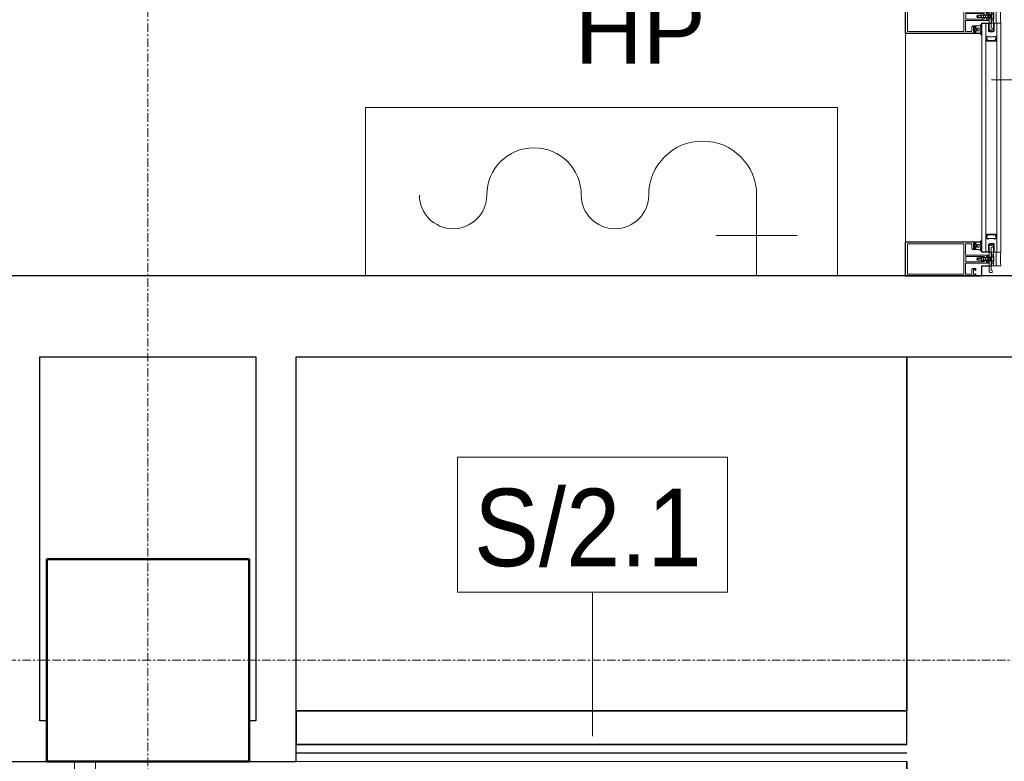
# Model space of a CAD drawing. Header units: millimetres. Extents: x -2286 to 43533, y -13832 to 14981.
# Tile 14 of 77: x 8693 to 10153, y -6024 to -4924. Entities that reach past the tile are written whole.
import ezdxf

# ---------------------------------------------------------------- set-up
doc = ezdxf.new("R2010")
doc.units = ezdxf.units.MM
doc.linetypes.add('IMPORT-GEN3', pattern=[6.25, 4.75, -1.5])
doc.linetypes.add('Oś', pattern=[22.225, 12.7, -3.175, 3.175, -3.175])
for name, color, linetype, lineweight in [('A-DETL-GENF', 92, 'Continuous', 18), ('A-GLAZ-CURT', 52, 'Continuous', 18), ('A-GLAZ-CWMG', 51, 'Continuous', 18), ('A-WALL', 113, 'Continuous', 25), ('A-WALL-FNSH', 113, 'Continuous', 25), ('A-WALL-IDEN', 211, 'Continuous', 18), ('G-ANNO-TEXT', 231, 'Continuous', 18), ('G-IMPT', 8, 'Continuous', 18), ('P-SANR-FIXT', 6, 'Continuous', 18), ('S-COLS', 52, 'Continuous', 25), ('S-GRID', 1, 'Continuous', 18)]:
    doc.layers.add(name, color=color, linetype=linetype, lineweight=lineweight)
doc.styles.add('Arial_5', font='arial.ttf', dxfattribs={"height": 100})
doc.styles.add('Arial_6', font='arial.ttf', dxfattribs={"width": 0.9, "height": 115})

# ---------------------------------------------------------------- blocks, each defined once
blk = doc.blocks.new('M_Concrete-Square-Column - 300 x 300mm-1161001-4_piętro II PT - projektowany')
at = {"layer": 'S-COLS', "lineweight": 50}
for p, q in [((150, 150), (-150, 150)), ((-150, 150), (-150, -150)), ((150, -150), (150, 150)), ((-150, -150), (150, -150))]:
    blk.add_line(p, q, dxfattribs=at)
blk = doc.blocks.new('miska ustępowa dla N_35_5x54 wisząca koło narożna - Type 1-1293928-4_piętro II PT - projektowany')
at = {"layer": 'P-SANR-FIXT'}
for p, q in [((-14, -37.5), (-45.6, -483.1)), ((292.2, -483.1), (264, -37.5)), ((440.9, -849.5), (440.9, -37.5)), ((472.1, -849.5), (472.1, -37.5)), ((46.9, -286.5), (46.9, -314.5)), ((198, -286.5), (198, -314.5)), ((33.2, -300.6), (61.4, -300.6)), ((184.3, -300.6), (212.5, -300.6)), ((81.7, -393.5), (81.7, -444.7)), ((164, -380.8), (90.9, -380.8)), ((173.2, -444.7), (173.2, -393.5)), ((-249.4, -493.8), (-249.4, -702.5)), ((-233.8, -493.8), (-233.8, -718.1)), ((-218.2, -493.8), (-218.2, -718.1)), ((-45.6, -483.1), (-48.8, -526.4)), ((295.8, -526.4), (292.2, -483.1)), ((-48.8, -526.4), (-48.2, -570.7)), ((295.3, -570.7), (295.8, -526.4)), ((-48.2, -570.7), (-45.7, -584.3)), ((295.7, -584.3), (295.3, -570.7)), ((-45.7, -584.3), (-41.9, -598.4)), ((-41.9, -598.4), (-36.9, -612.1)), ((286.9, -612.1), (291.9, -598.4)), ((291.9, -598.4), (295.7, -584.3)), ((-36.9, -612.1), (-30.7, -625.3)), ((280.7, -625.3), (286.9, -612.1)), ((-30.7, -625.3), (-23.4, -638)), ((273.4, -638), (280.7, -625.3)), ((-23.4, -638), (-15.1, -650.1)), ((265.1, -650.1), (273.4, -638)), ((-15.1, -650.1), (-5.8, -661.4)), ((255.8, -661.4), (265.1, -650.1)), ((-5.8, -661.4), (10.2, -677.1)), ((239.8, -677.1), (255.8, -661.4)), ((10.2, -677.1), (27.5, -690.2)), ((222.5, -690.2), (239.8, -677.1)), ((27.5, -690.2), (40.1, -697.8)), ((40.1, -697.8), (61.3, -708)), ((188.7, -708), (209.9, -697.8)), ((209.9, -697.8), (222.5, -690.2)), ((-325.4, -702.5), (-233.8, -702.5)), ((61.3, -708), (75.6, -712.6)), ((75.6, -712.6), (95.6, -717.3)), ((154.4, -717.3), (174.4, -712.6)), ((174.4, -712.6), (188.7, -708)), ((-233.8, -718.1), (-325.4, -718.1)), ((95.6, -717.3), (110.2, -719.2)), ((110.2, -719.2), (125, -720)), ((125, -720), (139.8, -719.2)), ((139.8, -719.2), (154.4, -717.3)), ((-233.8, -733.7), (-325.4, -733.7))]:
    blk.add_line(p, q, dxfattribs=at)
for centre in [(46.9, -300.6), (198, -300.6)]:
    blk.add_circle(centre, 8.25, dxfattribs=at)
for centre, radius, start, end in [((93.4, -392.3), 11.7, 102.2339, 185.8899), ((161.5, -392.3), 11.7, 354.1101, 77.7661), ((-307.9, -493.8), 89.7, 0, 99.9996), ((-307.9, -493.8), 74.1, 0, 102.1327), ((-307.9, -493.8), 58.5, 0, 105.4382), ((127.4, -442.5), 45.8, 182.8022, 357.1978), ((-233.8, -718.1), 15.6, 0, 90), ((-233.8, -718.1), 15.6, 270, 0), ((456.5, -849.5), 15.6, 180, 360)]:
    blk.add_arc(centre, radius, start, end, dxfattribs=at)
for centre, major_axis, ratio in [((125.5, -522.6), (0, 163.3), 0.823529), ((125.5, -520.1), (0, 151.6), 0.845174)]:
    blk.add_ellipse(centre, major_axis=major_axis, ratio=ratio, dxfattribs=at)
blk = doc.blocks.new('HYDRANT_PPOZ_SZAFKA_NASCIENNA - SUPRON 3-1488131-4_piętro II PT - projektowany')
at = {"layer": 'P-SANR-FIXT'}
for p, q in [((475, 310), (-225, 310)), ((-225, 310), (-225, 60)), ((-225, 60), (-225, 310)), ((-225, 310), (475, 310)), ((475, 60), (475, 310)), ((475, 310), (475, 60)), ((355, 60), (355, 180)), ((355, 120), (295, 120)), ((355, 120), (415, 120))]:
    blk.add_line(p, q, dxfattribs=at)
for centre, radius, start, end in [((25, 180), 70, 0, 180), ((275, 180), 80, 360, 180), ((-95, 180), 50, 180, 0), ((145, 180), 50, 180, 360)]:
    blk.add_arc(centre, radius, start, end, dxfattribs=at)
blk = doc.blocks.new('Prostokątny szpros - Słup 105 mm-V13-4_piętro II PT - projektowany')
at = {"layer": 'A-DETL-GENF'}
for p, q in [((-25, 23.3), (-25, 127.5)), ((24.5, 128), (-24.5, 128)), ((-22.6, 41.5), (-22.6, 124)), ((22.1, 124.5), (-22.1, 124.5)), ((22.6, 41.5), (22.6, 124)), ((25, 23.3), (25, 127.5)), ((-22.6, 38), (-22.1, 38.5)), ((-22.6, 30), (-22.6, 38)), ((-21.6, 29), (-22.6, 30)), ((-22.1, 41), (22.1, 41)), ((-22.1, 38.5), (-6.5, 38.5)), ((-6.5, 38.5), (-6, 38)), ((-6, 38), (-6, 3.3)), ((-3.5, 38), (-4, 37.5)), ((-4, 37.5), (-4, 10.6)), ((3.5, 38), (-3.5, 38)), ((4, 37.5), (3.5, 38)), ((4, 10.6), (4, 37.5)), ((6, 38), (6.5, 38.5)), ((6, 3.3), (6, 38)), ((6.5, 38.5), (22.1, 38.5)), ((22.6, 30), (21.6, 29)), ((22.1, 38.5), (22.6, 38)), ((22.6, 38), (22.6, 30)), ((-25, 23.3), (-24.7, 23)), ((-24.7, 23), (-22.5, 23)), ((-23.5, 26), (-23, 26.5)), ((-23.5, 24), (-23.5, 26)), ((-22, 24), (-23.5, 24)), ((-23, 26.5), (-19.7, 26.5)), ((-22.5, 23), (-22, 23.5)), ((-22, 23.5), (-22, 24)), ((-15.5, 29), (-21.6, 29)), ((-19.7, 26.5), (-19.5, 26.7)), ((-19.5, 26.7), (-19.2, 26.5)), ((-19.2, 26.5), (-16, 26.5)), ((-15.5, 24), (-17, 24)), ((-17, 24), (-17, 23.5)), ((-17, 23.5), (-16.5, 23)), ((-16.5, 23), (-14.3, 23)), ((-16, 26.5), (-15.5, 26)), ((-14, 27.5), (-15.5, 29)), ((-15.5, 26), (-15.5, 24)), ((-14.3, 23), (-14, 23.3)), ((-14, 23.3), (-14, 27.5)), ((15.5, 29), (14, 27.5)), ((14, 27.5), (14, 23.3)), ((14, 23.3), (14.3, 23)), ((14.3, 23), (16.5, 23)), ((21.6, 29), (15.5, 29)), ((15.5, 26), (16, 26.5)), ((15.5, 24), (15.5, 26)), ((17, 24), (15.5, 24)), ((16, 26.5), (19.3, 26.5)), ((16.5, 23), (17, 23.5)), ((17, 23.5), (17, 24)), ((19.3, 26.5), (19.5, 26.7)), ((19.5, 26.7), (19.8, 26.5)), ((19.8, 26.5), (23, 26.5)), ((23.5, 24), (22, 24)), ((22, 24), (22, 23.5)), ((22, 23.5), (22.5, 23)), ((22.5, 23), (24.7, 23)), ((23, 26.5), (23.5, 26)), ((23.5, 26), (23.5, 24)), ((24.7, 23), (25, 23.3)), ((-6, 3.3), (-5.7, 3)), ((-5.7, 3), (-4, 3)), ((-4.5, 6.5), (-4, 7)), ((-4.5, 4.5), (-4.5, 6.5)), ((-3.5, 4.5), (-4.5, 4.5)), ((-4, 10.6), (-3.2, 10.2)), ((-4, 7), (-2.8, 7)), ((-4, 3), (-3.5, 3.5)), ((-3.5, 3.5), (-3.5, 4.5)), ((-3.2, 10.2), (-0.8, 11.6)), ((-2.8, 7), (0, 8.6)), ((-0.8, 11.6), (0.8, 11.6)), ((0, 8.6), (2.8, 7)), ((0.8, 11.6), (3.3, 10.2)), ((2.8, 7), (4, 7)), ((3.3, 10.2), (4, 10.6)), ((4.5, 4.5), (3.5, 4.5)), ((3.5, 4.5), (3.5, 3.5)), ((3.5, 3.5), (4, 3)), ((4, 7), (4.5, 6.5)), ((4, 3), (5.7, 3)), ((4.5, 6.5), (4.5, 4.5)), ((5.7, 3), (6, 3.3))]:
    blk.add_line(p, q, dxfattribs=at)
for centre, start, end in [((-24.5, 127.5), 90, 180), ((-22.1, 124), 90, 180), ((22.1, 124), 0, 90), ((24.5, 127.5), 0, 90), ((-22.1, 41.5), 180, 270), ((22.1, 41.5), 270, 0)]:
    blk.add_arc(centre, 0.5, start, end, dxfattribs=at)
at = {"layer": 'G-IMPT'}
for p, q in [((-0.2, 21.5), (-0.5, 21)), ((1.2, 15.1), (-0.3, 20.1)), ((-20, -0.5), (-20, 1.5)), ((20, 1.5), (20, 0)), ((-10, -3), (10, -3)), ((-10, -14), (-10, -7)), ((1.9, -0.3), (-1.9, -0.3))]:
    blk.add_line(p, q, dxfattribs=at)
at = {"layer": 'G-IMPT', "flags": 128}
for points in [[(4.6, -3), (4.6, -3.5), (-4.6, -3.5), (-4.6, -3), (4.6, -3), (1.9, -0.3), (1.9, 4.5), (1.9, 13.5), (1.9, 15.1), (1.9, 20.5), (0.2, 21.5), (-0.2, 21.5), (-1.9, 20.5), (-1.9, 15.1), (1.9, 15.1), (2.4, 14.6), (2.4, 13.5), (2.4, 5), (-2.4, 5), (-2.4, 13.5), (-2.4, 14.6), (2.4, 14.6)], [(-2.4, 14.6), (-1.9, 15.1), (-1.9, 13.5), (-1.9, 4.5), (1.9, 4.5), (2.4, 5)], [(-18.5, 3), (-3.6, 3), (-3.4, 3.1), (-3.3, 3.4), (-3.1, 3.5), (-3, 3.5), (-2.8, 3.3), (-2.8, 2), (-2.3, 1.5), (-1.9, 1.5), (1.9, 1.5), (2.3, 1.5), (2.8, 2), (2.8, 3.3), (3, 3.5), (3.1, 3.5), (3.3, 3.4), (3.4, 3.1), (3.6, 3), (18.5, 3)], [(10.1, -0.1), (6.8, -0.9), (6, -1.9), (6, -2.5), (5.5, -3), (0.5, -3), (0.3, -2.9), (0.2, -2.8), (-0.2, -2.8), (-0.3, -2.9), (-0.5, -3), (-5.5, -3), (-6, -2.5), (-6, -1.9), (-6.8, -0.9), (-11.8, 0.3), (-12.2, 0.3), (-16.7, 0.3), (-17, 0), (-17, -0.5)], [(-10, 3), (10, 3), (10, 0)], [(10, -3), (-10, -3), (-10, 3)], [(-4.6, -3), (-1.9, -0.3), (-1.9, 4.5), (-2.4, 5)], [(17, 0), (16.7, 0.3), (12.2, 0.3), (11.8, 0.3), (10.7, 0)], [(10, -7), (-10, -7), (-10, -3)]]:
    blk.add_lwpolyline(points, dxfattribs=at)
at = {"layer": 'G-IMPT', "linetype": 'IMPORT-GEN3', "flags": 128}
blk.add_lwpolyline([(-0.2, 21.5), (1.7, 20.4), (1.7, 15.1)], dxfattribs=at)
at = {"layer": 'G-IMPT'}
for centre, radius, start, end in [((-1.2, 22.2), 1.83, 247.4798, 294.8131), ((1, 20.7), 1.46, 170, 204.7886), ((-18.5, 1.5), 1.5, 90, 180), ((18.5, 1.5), 1.5, 360, 90), ((-18.5, -0.5), 1.5, 180, 0), ((0, -113.7), 100.2, 84.2752, 95.7248)]:
    blk.add_arc(centre, radius, start, end, dxfattribs=at)
blk = doc.blocks.new('Prostokątny szpros - Słup Aluprof MB-SR50N EFEKT Ug_1_0-1406816-4_piętro II PT - projektowany')
at = {"layer": 'A-GLAZ-CWMG', "lineweight": 25}
for p, q in [((-9.99, -14), (-9.99, 0)), ((-9.99, 0), (10.01, 0)), ((10.01, 0), (10.01, -14)), ((-24.996044, -128), (-24.996044, -14)), ((-24.996044, -14), (-9.99, -14)), ((10.01, -14), (25.003956, -14)), ((25.003956, -14), (25.003956, -128)), ((25.003956, -128), (-24.996044, -128))]:
    blk.add_line(p, q, dxfattribs=at)
blk = doc.blocks.new('Aluprof szyba Ug_1_0 - Aluprof szyba Ug_1_0-1612143-4_piętro II PT - projektowany')
at = {"layer": 'A-GLAZ-CURT'}
for p, q in [((170, 14), (-170, 14)), ((-170, 14), (-170, -14)), ((-170, 8), (170, 8)), ((170, -14), (170, 14)), ((-170, -8), (170, -8)), ((-170, -14), (170, -14))]:
    blk.add_line(p, q, dxfattribs=at)
at = {"layer": 'G-IMPT'}
for p, q in [((-166, 22.7), (-166, 18.5)), ((-163.8, 23), (-165.7, 23)), ((-164.7, 16), (-163.1, 16)), ((-162.7, 25.7), (-163.5, 24.6)), ((-162.1, 25.8), (-162.5, 25.8)), ((-162.5, 20.5), (-162.5, 18.5)), ((-162, 24.7), (-162, 22.7)), ((-159, 21), (-162, 21)), ((-162, 18), (-159, 18)), ((-161.8, 22.5), (-159.2, 22.5)), ((-159, 22.7), (-159, 24.7)), ((-158.5, 25.8), (-158.9, 25.8)), ((-158.5, 18.5), (-158.5, 20.5)), ((-157.5, 24.6), (-158.3, 25.7)), ((-157.9, 16), (-156.3, 16)), ((-155.3, 23), (-157.2, 23)), ((-155, 18.5), (-155, 22.7)), ((155, 18.5), (155, 22.7)), ((155.3, 23), (157.2, 23)), ((157.9, 16), (156.3, 16)), ((157.5, 24.6), (158.3, 25.7)), ((158.5, 25.8), (158.9, 25.8)), ((158.5, 18.5), (158.5, 20.5)), ((159, 22.7), (159, 24.7)), ((159, 21), (162, 21)), ((162, 18), (159, 18)), ((161.8, 22.5), (159.2, 22.5)), ((162, 24.7), (162, 22.7)), ((162.1, 25.8), (162.5, 25.8)), ((162.5, 20.5), (162.5, 18.5)), ((162.7, 25.7), (163.5, 24.6)), ((164.7, 16), (163.1, 16)), ((163.8, 23), (165.7, 23)), ((166, 22.7), (166, 18.5)), ((-169.5, 3), (-159, 3)), ((169.5, 3), (159, 3)), ((-159, -3), (-169.5, -3)), ((159, -3), (169.5, -3))]:
    blk.add_line(p, q, dxfattribs=at)
at = {"layer": 'G-IMPT', "flags": 128}
for points in [[(-163.3, 24.3), (-163, 24.2), (-163, 23)], [(-158, 23), (-158, 24.2), (-157.6, 24.3)], [(158, 23), (158, 24.2), (157.6, 24.3)], [(163.3, 24.3), (163, 24.2), (163, 23)], [(-170, -3.5), (-170, -4), (-170, -8), (-149.3, -8), (-149.3, -7.7), (-149.5, -7.7), (-149.6, -7.6), (-149.7, -7.4), (-149.7, -7.2), (-149.7, -7.1), (-149.6, -7), (-149.5, -6.9), (-149.4, -6.9), (-149.4, -6.9), (-149.4, -6.9), (-149.3, -6.8), (-149.3, -6.8), (-149.3, -6.7), (-149.2, -6.7), (-149.2, -6.6), (-149.2, -6.6), (-149.2, -6.5), (-149.2, -6.5), (-149.2, -6.4), (-149.2, -6.4), (-149.2, -6.3), (-149.2, -6.3), (-149.3, -6.2), (-149.3, -6.2), (-149.3, -6.2), (-149.4, -6.1), (-149.4, -6.1), (-149.5, -6), (-150.2, -5.7), (-150.3, -5.5), (-150.3, -5.4), (-150.3, -5), (-150.3, -5), (-150.3, -4.9), (-150.2, -4.8), (-150.1, -4.7), (-150.1, -4.7), (-150, -4.7), (-150, -4.7), (-150, -4.7), (-150, -4.7), (-149.8, -4.6), (-149.8, -4.6), (-149.8, -4.6), (-149.8, -4.6), (-149.8, -4.6), (-149.8, -4.6), (-149.8, -4.6), (-149.7, -4.5), (-149.7, -4.5), (-149.7, -4.5), (-149.7, -4.5), (-149.7, -4.5), (-149.7, -4.4), (-149.7, -4.4), (-149.7, 0), (-149.7, 4.4), (-149.7, 4.4), (-149.7, 4.5), (-149.7, 4.5), (-149.7, 4.5), (-149.7, 4.5), (-149.7, 4.5), (-149.8, 4.6), (-149.8, 4.6), (-149.8, 4.6), (-149.8, 4.6), (-149.8, 4.6), (-149.8, 4.6), (-149.8, 4.6), (-149.8, 4.6), (-149.9, 4.6), (-149.9, 4.6), (-149.9, 4.6), (-149.9, 4.6), (-149.9, 4.6), (-150, 4.7), (-150, 4.7), (-150, 4.7), (-150, 4.7), (-150, 4.7), (-150, 4.7), (-150.1, 4.7), (-150.1, 4.7), (-150.2, 4.8), (-150.3, 4.9), (-150.3, 5), (-150.3, 5.5), (-150.2, 5.7), (-150.1, 5.7), (-149.5, 6), (-149.4, 6.1), (-149.4, 6.1), (-149.3, 6.2), (-149.3, 6.2), (-149.3, 6.2), (-149.2, 6.3), (-149.2, 6.3), (-149.2, 6.4), (-149.2, 6.4), (-149.2, 6.5), (-149.2, 6.5), (-149.2, 6.6), (-149.2, 6.6), (-149.2, 6.7), (-149.3, 6.7), (-149.3, 6.8), (-149.3, 6.8), (-149.4, 6.9), (-149.4, 6.9), (-149.4, 6.9), (-149.5, 6.9), (-149.5, 6.9), (-149.6, 7), (-149.7, 7.1), (-149.7, 7.2), (-149.7, 7.4), (-149.6, 7.6), (-149.5, 7.7), (-149.3, 7.7), (-149.3, 8), (-170, 8), (-170, 4), (-170, 3.5)], [(-158, 2), (-158, 0.4), (-158.1, 0.1)], [(-149.4, 7), (-148.5, 6.9), (-147.7, 6.8), (-146.8, 6.7), (-146, 6.6)], [(-143.5, 8), (-144.9, 8), (-146.4, 8), (-147.9, 8), (-149.3, 8)], [(-149.3, 8), (-149.3, 7.9), (-149.3, 7.8), (-149.3, 7.8), (-149.3, 7.7)], [(-149.3, 7.7), (-148.1, 7.7), (-146.8, 7.7), (-145.6, 7.7), (-144.4, 7.7)], [(-144.9, 7.6), (-146, 7.6), (-147.1, 7.6), (-148.2, 7.6), (-149.3, 7.6)], [(-146, 6.6), (-145.9, 6.5), (-145.9, 6.4), (-145.8, 6.3), (-145.8, 6.2)], [(-145.8, 6.2), (-145.8, 6.1), (-145.7, 6), (-145.6, 5.9), (-145.5, 5.9)], [(-145.5, 5.9), (-145.3, 5.9), (-145.2, 5.9), (-145, 5.9), (-144.8, 5.9)], [(-144.7, 7.3), (-144.7, 7.4), (-144.7, 7.5), (-144.8, 7.6), (-144.9, 7.6)], [(-144.8, 7.1), (-144.8, 7.2), (-144.8, 7.3), (-144.8, 7.3), (-144.7, 7.3)], [(-144.8, 6.9), (-144.8, 6.9), (-144.8, 7), (-144.8, 7.1), (-144.8, 7.1)], [(-144.5, 6.9), (-144.5, 6.9), (-144.6, 6.9), (-144.7, 6.9), (-144.8, 6.9)], [(-144.4, 7.7), (-144.4, 7.5), (-144.4, 7.3), (-144.4, 7.1), (-144.5, 6.9)], [(-144.4, 7.7), (-144.1, 7.7), (-143.9, 7.7), (-143.7, 7.7), (-143.5, 7.7)], [(-143.5, 7.7), (-143.7, 7.7), (-143.9, 7.7), (-144.1, 7.7), (-144.4, 7.7)], [(-144.3, 5.4), (-144.3, 2.7), (-144.3, 0), (-144.3, -2.7), (-144.3, -5.4)], [(-143.4, 4.7), (-143.6, 4.9), (-143.7, 5.2), (-143.6, 5.5), (-143.5, 5.7)], [(-143.5, 7.7), (-143.5, 7.8), (-143.5, 7.9), (-143.5, 7.9), (-143.5, 8)], [(-143.5, 5.7), (-143.5, 5.7), (-143.4, 5.8), (-143.4, 5.8), (-143.4, 5.8)], [(-143.3, 4.4), (-143.3, 4.5), (-143.3, 4.6), (-143.4, 4.6), (-143.4, 4.7)], [(-143.3, 6), (-143.3, 6.4), (-143.3, 6.8), (-143.3, 7.2), (-143.3, 7.6)], [(-143.3, -4.4), (-143.3, -2.2), (-143.3, 0), (-143.3, 2.2), (-143.3, 4.4)], [(143.3, 6), (143.3, 6.4), (143.3, 6.8), (143.3, 7.2), (143.3, 7.6)], [(143.3, 4.4), (143.3, 4.5), (143.3, 4.6), (143.4, 4.6), (143.4, 4.7)], [(143.3, -4.4), (143.3, -2.2), (143.3, 0), (143.3, 2.2), (143.3, 4.4)], [(143.5, 5.7), (143.5, 5.7), (143.4, 5.8), (143.4, 5.8), (143.4, 5.8)], [(143.4, 4.7), (143.6, 4.9), (143.7, 5.2), (143.6, 5.5), (143.5, 5.7)], [(143.5, 8), (144.9, 8), (146.4, 8), (147.9, 8), (149.3, 8)], [(143.5, 7.7), (143.5, 7.8), (143.5, 7.9), (143.5, 7.9), (143.5, 8)], [(144.4, 7.7), (144.1, 7.7), (143.9, 7.7), (143.7, 7.7), (143.5, 7.7)], [(143.5, 7.7), (143.7, 7.7), (143.9, 7.7), (144.1, 7.7), (144.4, 7.7)], [(144.3, 5.4), (144.3, 2.7), (144.3, 0), (144.3, -2.7), (144.3, -5.4)], [(149.3, 7.7), (148.1, 7.7), (146.8, 7.7), (145.6, 7.7), (144.4, 7.7)], [(144.4, 7.7), (144.4, 7.5), (144.4, 7.3), (144.4, 7.1), (144.5, 6.9)], [(144.5, 6.9), (144.5, 6.9), (144.6, 6.9), (144.7, 6.9), (144.8, 6.9)], [(144.7, 7.3), (144.7, 7.4), (144.7, 7.5), (144.8, 7.6), (144.9, 7.6)], [(144.8, 7.1), (144.8, 7.2), (144.8, 7.3), (144.8, 7.3), (144.7, 7.3)], [(144.8, 6.9), (144.8, 6.9), (144.8, 7), (144.8, 7.1), (144.8, 7.1)], [(145.5, 5.9), (145.3, 5.9), (145.2, 5.9), (145, 5.9), (144.8, 5.9)], [(144.9, 7.6), (146, 7.6), (147.1, 7.6), (148.2, 7.6), (149.3, 7.6)], [(145.8, 6.2), (145.8, 6.1), (145.7, 6), (145.6, 5.9), (145.5, 5.9)], [(146, 6.6), (145.9, 6.5), (145.9, 6.4), (145.8, 6.3), (145.8, 6.2)], [(149.4, 7), (148.5, 6.9), (147.7, 6.8), (146.8, 6.7), (146, 6.6)], [(170, -3.5), (170, -4), (170, -8), (149.3, -8), (149.3, -7.7), (149.5, -7.7), (149.6, -7.6), (149.7, -7.4), (149.7, -7.2), (149.7, -7.1), (149.6, -7), (149.5, -6.9), (149.4, -6.9), (149.4, -6.9), (149.4, -6.9), (149.3, -6.8), (149.3, -6.8), (149.3, -6.7), (149.2, -6.7), (149.2, -6.6), (149.2, -6.6), (149.2, -6.5), (149.2, -6.5), (149.2, -6.4), (149.2, -6.4), (149.2, -6.3), (149.2, -6.3), (149.3, -6.2), (149.3, -6.2), (149.3, -6.2), (149.4, -6.1), (149.4, -6.1), (149.5, -6), (150.2, -5.7), (150.3, -5.5), (150.3, -5.4), (150.3, -5), (150.3, -5), (150.3, -4.9), (150.2, -4.8), (150.1, -4.7), (150.1, -4.7), (150, -4.7), (150, -4.7), (150, -4.7), (150, -4.7), (149.8, -4.6), (149.8, -4.6), (149.8, -4.6), (149.8, -4.6), (149.8, -4.6), (149.8, -4.6), (149.8, -4.6), (149.7, -4.5), (149.7, -4.5), (149.7, -4.5), (149.7, -4.5), (149.7, -4.5), (149.7, -4.4), (149.7, -4.4), (149.7, 0), (149.7, 4.4), (149.7, 4.4), (149.7, 4.5), (149.7, 4.5), (149.7, 4.5), (149.7, 4.5), (149.7, 4.5), (149.8, 4.6), (149.8, 4.6), (149.8, 4.6), (149.8, 4.6), (149.8, 4.6), (149.8, 4.6), (149.8, 4.6), (149.8, 4.6), (149.9, 4.6), (149.9, 4.6), (149.9, 4.6), (149.9, 4.6), (149.9, 4.6), (150, 4.7), (150, 4.7), (150, 4.7), (150, 4.7), (150, 4.7), (150, 4.7), (150.1, 4.7), (150.1, 4.7), (150.2, 4.8), (150.3, 4.9), (150.3, 5), (150.3, 5.5), (150.2, 5.7), (150.1, 5.7), (149.5, 6), (149.4, 6.1), (149.4, 6.1), (149.3, 6.2), (149.3, 6.2), (149.3, 6.2), (149.2, 6.3), (149.2, 6.3), (149.2, 6.4), (149.2, 6.4), (149.2, 6.5), (149.2, 6.5), (149.2, 6.6), (149.2, 6.6), (149.2, 6.7), (149.3, 6.7), (149.3, 6.8), (149.3, 6.8), (149.4, 6.9), (149.4, 6.9), (149.4, 6.9), (149.5, 6.9), (149.5, 6.9), (149.6, 7), (149.7, 7.1), (149.7, 7.2), (149.7, 7.4), (149.6, 7.6), (149.5, 7.7), (149.3, 7.7), (149.3, 8), (170, 8), (170, 4), (170, 3.5)], [(149.3, 8), (149.3, 7.9), (149.3, 7.8), (149.3, 7.8), (149.3, 7.7)], [(158, 2), (158, 0.4), (158.1, 0.1)], [(-158.1, -0.1), (-158.1, -0.2), (-158, -2)], [(-146, -6.6), (-146.8, -6.7), (-147.7, -6.8), (-148.5, -6.9), (-149.4, -7)], [(-149.3, -7.6), (-148.2, -7.6), (-147.1, -7.6), (-146, -7.6), (-144.9, -7.6)], [(-144.4, -7.7), (-145.6, -7.7), (-146.8, -7.7), (-148.1, -7.7), (-149.3, -7.7)], [(-149.3, -7.7), (-149.3, -7.8), (-149.3, -7.9), (-149.3, -7.9), (-149.3, -8)], [(-149.3, -8), (-147.9, -8), (-146.4, -8), (-144.9, -8), (-143.5, -8)], [(-145.8, -6.2), (-145.8, -6.3), (-145.9, -6.4), (-145.9, -6.5), (-146, -6.6)], [(-145.5, -5.9), (-145.6, -5.9), (-145.7, -6), (-145.8, -6.1), (-145.8, -6.2)], [(-144.8, -5.9), (-145, -5.9), (-145.2, -5.9), (-145.3, -5.9), (-145.5, -5.9)], [(-144.9, -7.6), (-144.8, -7.6), (-144.7, -7.5), (-144.7, -7.4), (-144.7, -7.3)], [(-144.8, -7.1), (-144.8, -7.1), (-144.8, -7), (-144.8, -6.9), (-144.8, -6.9)], [(-144.8, -6.9), (-144.7, -6.9), (-144.6, -6.9), (-144.5, -6.9), (-144.5, -6.9)], [(-144.7, -7.3), (-144.8, -7.3), (-144.8, -7.3), (-144.8, -7.2), (-144.8, -7.1)], [(-144.5, -6.9), (-144.4, -7.1), (-144.4, -7.3), (-144.4, -7.5), (-144.4, -7.7)], [(-143.5, -7.8), (-143.7, -7.7), (-143.9, -7.7), (-144.1, -7.7), (-144.4, -7.7)], [(-144.4, -7.7), (-144.1, -7.7), (-143.9, -7.7), (-143.7, -7.7), (-143.5, -7.8)], [(-143.5, -5.7), (-143.6, -5.5), (-143.7, -5.2), (-143.6, -4.9), (-143.4, -4.7)], [(-143.4, -5.8), (-143.4, -5.8), (-143.4, -5.8), (-143.5, -5.7), (-143.5, -5.7)], [(-143.5, -8), (-143.5, -7.9), (-143.5, -7.9), (-143.5, -7.8), (-143.5, -7.8)], [(-143.4, -4.7), (-143.4, -4.6), (-143.3, -4.6), (-143.3, -4.5), (-143.3, -4.4)], [(-143.3, -7.6), (-143.3, -7.2), (-143.3, -6.8), (-143.3, -6.4), (-143.3, -6)], [(143.4, -4.7), (143.4, -4.6), (143.3, -4.6), (143.3, -4.5), (143.3, -4.4)], [(143.3, -7.6), (143.3, -7.2), (143.3, -6.8), (143.3, -6.4), (143.3, -6)], [(143.5, -5.7), (143.6, -5.5), (143.7, -5.2), (143.6, -4.9), (143.4, -4.7)], [(143.4, -5.8), (143.4, -5.8), (143.4, -5.8), (143.5, -5.7), (143.5, -5.7)], [(143.5, -7.8), (143.7, -7.7), (143.9, -7.7), (144.1, -7.7), (144.4, -7.7)], [(144.4, -7.7), (144.1, -7.7), (143.9, -7.7), (143.7, -7.7), (143.5, -7.8)], [(143.5, -8), (143.5, -7.9), (143.5, -7.9), (143.5, -7.8), (143.5, -7.8)], [(149.3, -8), (147.9, -8), (146.4, -8), (144.9, -8), (143.5, -8)], [(144.5, -6.9), (144.4, -7.1), (144.4, -7.3), (144.4, -7.5), (144.4, -7.7)], [(144.4, -7.7), (145.6, -7.7), (146.8, -7.7), (148.1, -7.7), (149.3, -7.7)], [(144.8, -6.9), (144.7, -6.9), (144.6, -6.9), (144.5, -6.9), (144.5, -6.9)], [(144.7, -7.3), (144.8, -7.3), (144.8, -7.3), (144.8, -7.2), (144.8, -7.1)], [(144.9, -7.6), (144.8, -7.6), (144.7, -7.5), (144.7, -7.4), (144.7, -7.3)], [(144.8, -5.9), (145, -5.9), (145.2, -5.9), (145.3, -5.9), (145.5, -5.9)], [(144.8, -7.1), (144.8, -7.1), (144.8, -7), (144.8, -6.9), (144.8, -6.9)], [(149.3, -7.6), (148.2, -7.6), (147.1, -7.6), (146, -7.6), (144.9, -7.6)], [(145.5, -5.9), (145.6, -5.9), (145.7, -6), (145.8, -6.1), (145.8, -6.2)], [(145.8, -6.2), (145.8, -6.3), (145.9, -6.4), (145.9, -6.5), (146, -6.6)], [(146, -6.6), (146.8, -6.7), (147.7, -6.8), (148.5, -6.9), (149.4, -7)], [(149.3, -7.7), (149.3, -7.8), (149.3, -7.9), (149.3, -7.9), (149.3, -8)], [(158.1, -0.1), (158.1, -0.2), (158, -2)]]:
    blk.add_lwpolyline(points, dxfattribs=at)
for points in [[(-169.8, 4.2), (-158.8, 4.2)], [(-156.8, 2.2), (-156.8, -2.2)], [(156.8, 2.2), (156.8, -2.2)], [(169.8, 4.2), (158.8, 4.2)], [(-158.8, -4.2), (-169.8, -4.2)], [(158.8, -4.2), (169.8, -4.2)]]:
    blk.add_lwpolyline(points, close=True, dxfattribs=at)
at = {"layer": 'G-IMPT'}
for centre, radius, start, end in [((-169.1, 14.4), 0.401, 119.3457, 285.4538), ((-170.4, 19), 4.42, 284.0449, 352.6549), ((-169.7, 20.2), 6.24, 276.7503, 313.2183), ((-165.7, 22.7), 0.3, 90, 180), ((-164.7, 15), 1, 90.109, 138.502), ((-164.7, 14.3), 0.3, 90.109, 270.109), ((-165.1, 19.6), 5.59, 273.2975, 316.7848), ((-165.1, 17.8), 3.24, 276.9049, 314.0419), ((-163.8, 22.7), 0.3, 30, 90), ((-163.3, 23), 0.3, 210, 360), ((-163.3, 24.5), 0.2, 145, 255), ((-163.1, 15.7), 0.3, 314.0419, 90.5024), ((-162.5, 25.5), 0.3, 90, 145), ((-162, 20.5), 0.5, 90, 180), ((-162, 18.5), 0.5, 180, 270), ((-162.1, 25.5), 0.3, 63.112, 90), ((-161.8, 24.7), 0.2, 75.5225, 180), ((-161.8, 22.7), 0.2, 180, 270), ((-160.5, 28.4), 3, 241.3165, 298.6835), ((-160.5, 29.3), 4.64, 254.3781, 285.6219), ((-160.5, 15.5), 0.5, 85.1106, 150.4706), ((-160.5, 15.5), 0.5, 29.5294, 94.8894), ((-155.9, 19.6), 5.59, 223.2152, 266.7025), ((-159.2, 24.7), 0.2, 0, 104.4775), ((-159.2, 22.7), 0.2, 270, 360), ((-158.9, 25.5), 0.3, 90, 116.888), ((-159, 20.5), 0.5, 0, 90), ((-159, 18.5), 0.5, 270, 360), ((-158.5, 25.5), 0.3, 35, 90), ((-157.9, 15.7), 0.3, 89.4976, 225.9581), ((-155.9, 17.8), 3.24, 225.9581, 263.0951), ((-157.7, 23), 0.3, 180, 330), ((-157.7, 24.5), 0.2, 285, 35), ((-157.2, 22.7), 0.3, 90, 150), ((-156.3, 15), 1, 41.498, 89.891), ((-156.3, 14.3), 0.3, 269.891, 89.891), ((-151.3, 20.2), 6.24, 226.7817, 263.2497), ((-155.3, 22.7), 0.3, 360, 90), ((-150.6, 19), 4.42, 187.3451, 255.9551), ((-151.9, 14.4), 0.401, 254.5462, 60.6543), ((151.9, 14.4), 0.401, 119.3457, 285.4538), ((150.6, 19), 4.42, 284.0449, 352.6549), ((151.3, 20.2), 6.24, 276.7503, 313.2183), ((155.3, 22.7), 0.3, 90, 180), ((156.3, 15), 1, 90.109, 138.502), ((156.3, 14.3), 0.3, 90.109, 270.109), ((155.9, 19.6), 5.59, 273.2975, 316.7848), ((155.9, 17.8), 3.24, 276.9049, 314.0419), ((157.2, 22.7), 0.3, 30, 90), ((157.7, 23), 0.3, 210, 360), ((157.7, 24.5), 0.2, 145, 255), ((157.9, 15.7), 0.3, 314.0419, 90.5024), ((158.5, 25.5), 0.3, 90, 145), ((159, 20.5), 0.5, 90, 180), ((159, 18.5), 0.5, 180, 270), ((158.9, 25.5), 0.3, 63.112, 90), ((159.2, 24.7), 0.2, 75.5225, 180), ((159.2, 22.7), 0.2, 180, 270), ((160.5, 28.4), 3, 241.3165, 298.6835), ((160.5, 29.3), 4.64, 254.3781, 285.6219), ((160.5, 15.5), 0.5, 85.1106, 150.4706), ((160.5, 15.5), 0.5, 29.5294, 94.8894), ((165.1, 19.6), 5.59, 223.2152, 266.7025), ((161.8, 24.7), 0.2, 360, 104.4775), ((161.8, 22.7), 0.2, 270, 360), ((162.1, 25.5), 0.3, 90, 116.888), ((162, 20.5), 0.5, 360, 90), ((162, 18.5), 0.5, 270, 360), ((162.5, 25.5), 0.3, 35, 90), ((163.1, 15.7), 0.3, 89.4976, 225.9581), ((165.1, 17.8), 3.24, 225.9581, 263.0951), ((163.3, 23), 0.3, 180, 330), ((163.3, 24.5), 0.2, 285, 35), ((163.8, 22.7), 0.3, 90, 150), ((164.7, 15), 1, 41.498, 89.891), ((164.7, 14.3), 0.3, 269.891, 89.891), ((169.7, 20.2), 6.24, 226.7817, 263.2497), ((165.7, 22.7), 0.3, 0, 90), ((170.4, 19), 4.42, 187.3451, 255.9551), ((169.1, 14.4), 0.401, 254.5462, 60.6543), ((-169.8, 4), 0.2, 90, 180), ((-169.8, 4), 0.2, 90, 180), ((-169.5, 3.5), 0.5, 180, 270), ((-159, 2), 1, 360, 90), ((-158.8, 2.2), 2, 0, 90), ((-158.8, 2.2), 2, 0, 90), ((-158, 0), 0.2, 135, 225), ((-158.2, 0.4), 0.2, 315, 360), ((-149.3, 7.3), 0.3, 90.0255, 262.7766), ((-144.8, 5.4), 0.5, 0, 90), ((-143.5, 7.6), 0.151, 0.296, 89.704), ((-143.6, 6), 0.3, 318.7673, 0), ((143.5, 7.6), 0.151, 90.296, 179.704), ((143.6, 6), 0.3, 180, 221.2327), ((144.8, 5.4), 0.5, 90, 180), ((149.3, 7.3), 0.3, 277.2234, 89.9745), ((158.8, 2.2), 2, 90, 180), ((158.8, 2.2), 2, 90, 180), ((159, 2), 1, 90, 180), ((158.2, 0.4), 0.2, 180, 225), ((158, 0), 0.2, 315, 45), ((169.5, 3.5), 0.5, 270, 360), ((169.8, 4), 0.2, 360, 90), ((169.8, 4), 0.2, 360, 90), ((-169.5, -3.5), 0.5, 90, 180), ((-169.8, -4), 0.2, 180, 270), ((-169.8, -4), 0.2, 180, 270), ((-159, -2), 1, 270, 0), ((-158.8, -2.2), 2, 270, 0), ((-158.8, -2.2), 2, 270, 0), ((-158.2, -0.4), 0.2, 360, 45), ((-149.3, -7.3), 0.3, 97.2234, 269.9745), ((-144.8, -5.4), 0.5, 270, 360), ((-143.5, -7.6), 0.151, 270.296, 359.704), ((-143.6, -6), 0.3, 360, 41.2327), ((143.6, -6), 0.3, 138.7673, 180), ((143.5, -7.6), 0.151, 180.296, 269.704), ((144.8, -5.4), 0.5, 180, 270), ((149.3, -7.3), 0.3, 270.0255, 82.7766), ((158.8, -2.2), 2, 180, 270), ((158.8, -2.2), 2, 180, 270), ((158.2, -0.4), 0.2, 135, 180), ((159, -2), 1, 180, 270), ((169.5, -3.5), 0.5, 360, 90), ((169.8, -4), 0.2, 270, 360), ((169.8, -4), 0.2, 270, 0)]:
    blk.add_arc(centre, radius, start, end, dxfattribs=at)
blk = doc.blocks.new('Prostokątny szpros - Rygiel Aluprof MB-SR50N EFEKT Ug_1_0-1612141-4_piętro II PT - projektowany')
at = {"layer": 'A-GLAZ-CWMG'}
blk.add_line((10006.3, -3023.8), (10006.3, -3333.8), dxfattribs=at)
blk = doc.blocks.new('Prostokątny szpros - Słup 105 mm-1305217-4_piętro II PT - projektowany')
at = {"layer": 'A-DETL-GENF'}
for p, q in [((-25, 23.3), (-25, 127.5)), ((24.5, 128), (-24.5, 128)), ((-22.6, 41.5), (-22.6, 124)), ((22.1, 124.5), (-22.1, 124.5)), ((22.6, 41.5), (22.6, 124)), ((25, 23.3), (25, 127.5)), ((-22.6, 38), (-22.1, 38.5)), ((-22.6, 30), (-22.6, 38)), ((-21.6, 29), (-22.6, 30)), ((-22.1, 41), (22.1, 41)), ((-22.1, 38.5), (-6.5, 38.5)), ((-6.5, 38.5), (-6, 38)), ((-6, 38), (-6, 3.3)), ((-3.5, 38), (-4, 37.5)), ((-4, 37.5), (-4, 10.6)), ((3.5, 38), (-3.5, 38)), ((4, 37.5), (3.5, 38)), ((4, 10.6), (4, 37.5)), ((6, 38), (6.5, 38.5)), ((6, 3.3), (6, 38)), ((6.5, 38.5), (22.1, 38.5)), ((22.6, 30), (21.6, 29)), ((22.1, 38.5), (22.6, 38)), ((22.6, 38), (22.6, 30)), ((-25, 23.3), (-24.7, 23)), ((-24.7, 23), (-22.5, 23)), ((-23.5, 26), (-23, 26.5)), ((-23.5, 24), (-23.5, 26)), ((-22, 24), (-23.5, 24)), ((-23, 26.5), (-19.7, 26.5)), ((-22.5, 23), (-22, 23.5)), ((-22, 23.5), (-22, 24)), ((-15.5, 29), (-21.6, 29)), ((-19.7, 26.5), (-19.5, 26.7)), ((-19.5, 26.7), (-19.2, 26.5)), ((-19.2, 26.5), (-16, 26.5)), ((-15.5, 24), (-17, 24)), ((-17, 24), (-17, 23.5)), ((-17, 23.5), (-16.5, 23)), ((-16.5, 23), (-14.3, 23)), ((-16, 26.5), (-15.5, 26)), ((-14, 27.5), (-15.5, 29)), ((-15.5, 26), (-15.5, 24)), ((-14.3, 23), (-14, 23.3)), ((-14, 23.3), (-14, 27.5)), ((15.5, 29), (14, 27.5)), ((14, 27.5), (14, 23.3)), ((14, 23.3), (14.3, 23)), ((14.3, 23), (16.5, 23)), ((21.6, 29), (15.5, 29)), ((15.5, 26), (16, 26.5)), ((15.5, 24), (15.5, 26)), ((17, 24), (15.5, 24)), ((16, 26.5), (19.3, 26.5)), ((16.5, 23), (17, 23.5)), ((17, 23.5), (17, 24)), ((19.3, 26.5), (19.5, 26.7)), ((19.5, 26.7), (19.8, 26.5)), ((19.8, 26.5), (23, 26.5)), ((23.5, 24), (22, 24)), ((22, 24), (22, 23.5)), ((22, 23.5), (22.5, 23)), ((22.5, 23), (24.7, 23)), ((23, 26.5), (23.5, 26)), ((23.5, 26), (23.5, 24)), ((24.7, 23), (25, 23.3)), ((-6, 3.3), (-5.7, 3)), ((-5.7, 3), (-4, 3)), ((-4.5, 6.5), (-4, 7)), ((-4.5, 4.5), (-4.5, 6.5)), ((-3.5, 4.5), (-4.5, 4.5)), ((-4, 10.6), (-3.2, 10.2)), ((-4, 7), (-2.8, 7)), ((-4, 3), (-3.5, 3.5)), ((-3.5, 3.5), (-3.5, 4.5)), ((-3.2, 10.2), (-0.8, 11.6)), ((-2.8, 7), (0, 8.6)), ((-0.8, 11.6), (0.8, 11.6)), ((0, 8.6), (2.8, 7)), ((0.8, 11.6), (3.3, 10.2)), ((2.8, 7), (4, 7)), ((3.3, 10.2), (4, 10.6)), ((4.5, 4.5), (3.5, 4.5)), ((3.5, 4.5), (3.5, 3.5)), ((3.5, 3.5), (4, 3)), ((4, 7), (4.5, 6.5)), ((4, 3), (5.7, 3)), ((4.5, 6.5), (4.5, 4.5)), ((5.7, 3), (6, 3.3))]:
    blk.add_line(p, q, dxfattribs=at)
for centre, start, end in [((-24.5, 127.5), 90, 180), ((-22.1, 124), 90, 180), ((22.1, 124), 0, 90), ((24.5, 127.5), 0, 90), ((-22.1, 41.5), 180, 270), ((22.1, 41.5), 270, 0)]:
    blk.add_arc(centre, 0.5, start, end, dxfattribs=at)
at = {"layer": 'G-IMPT'}
for p, q in [((-0.2, 21.5), (-0.5, 21)), ((1.2, 15.1), (-0.3, 20.1)), ((-20, -0.5), (-20, 1.5)), ((20, 1.5), (20, -0.5)), ((-10, -14), (-10, -7)), ((1.9, -0.3), (-1.9, -0.3)), ((10, -14), (10, -7))]:
    blk.add_line(p, q, dxfattribs=at)
at = {"layer": 'G-IMPT', "flags": 128}
for points in [[(4.6, -3), (4.6, -3.5), (-4.6, -3.5), (-4.6, -3), (4.6, -3), (1.9, -0.3), (1.9, 4.5), (1.9, 13.5), (1.9, 15.1), (1.9, 20.5), (0.2, 21.5), (-0.2, 21.5), (-1.9, 20.5), (-1.9, 15.1), (1.9, 15.1), (2.4, 14.6), (2.4, 13.5), (2.4, 5), (-2.4, 5), (-2.4, 13.5), (-2.4, 14.6), (2.4, 14.6)], [(-2.4, 14.6), (-1.9, 15.1), (-1.9, 13.5), (-1.9, 4.5), (1.9, 4.5), (2.4, 5)], [(-18.5, 3), (-3.6, 3), (-3.4, 3.1), (-3.3, 3.4), (-3.1, 3.5), (-3, 3.5), (-2.8, 3.3), (-2.8, 2), (-2.3, 1.5), (-1.9, 1.5), (1.9, 1.5), (2.3, 1.5), (2.8, 2), (2.8, 3.3), (3, 3.5), (3.1, 3.5), (3.3, 3.4), (3.4, 3.1), (3.6, 3), (18.5, 3)], [(17, -0.5), (17, 0), (16.7, 0.3), (12.2, 0.3), (11.8, 0.3), (6.8, -0.9), (6, -1.9), (6, -2.5), (5.5, -3), (0.5, -3), (0.3, -2.9), (0.2, -2.8), (-0.2, -2.8), (-0.3, -2.9), (-0.5, -3), (-5.5, -3), (-6, -2.5), (-6, -1.9), (-6.8, -0.9), (-11.8, 0.3), (-12.2, 0.3), (-16.7, 0.3), (-17, 0), (-17, -0.5)], [(-4.6, -3), (-1.9, -0.3), (-1.9, 4.5), (-2.4, 5)]]:
    blk.add_lwpolyline(points, dxfattribs=at)
at = {"layer": 'G-IMPT', "linetype": 'IMPORT-GEN3', "flags": 128}
blk.add_lwpolyline([(-0.2, 21.5), (1.7, 20.4), (1.7, 15.1)], dxfattribs=at)
at = {"layer": 'G-IMPT', "flags": 128}
for points in [[(-10, 3), (10, 3), (10, -3), (-10, -3)], [(-10, -3), (10, -3), (10, -7), (-10, -7)]]:
    blk.add_lwpolyline(points, close=True, dxfattribs=at)
at = {"layer": 'G-IMPT'}
for centre, radius, start, end in [((-1.2, 22.2), 1.83, 247.4798, 294.8131), ((1, 20.7), 1.46, 170, 204.7886), ((-18.5, 1.5), 1.5, 90, 180), ((18.5, 1.5), 1.5, 360, 90), ((-18.5, -0.5), 1.5, 180, 0), ((0, -113.7), 100.2, 84.2752, 95.7248), ((18.5, -0.5), 1.5, 180, 0)]:
    blk.add_arc(centre, radius, start, end, dxfattribs=at)
blk = doc.blocks.new('Prostokątny szpros - Słup Aluprof MB-SR50N EFEKT Ug_1_0-1499931-4_piętro II PT - projektowany')
at = {"layer": 'A-GLAZ-CWMG', "lineweight": 25}
for p, q in [((-15.006044, 0), (-35.006044, 0)), ((-35.006044, 0), (-35.006044, -14)), ((-15.006044, -14), (-15.006044, 0)), ((-35.006044, -14), (-50, -14)), ((-50, -14), (-50, -128)), ((0, -14), (-15.006044, -14)), ((0, -128), (0, -14)), ((-50, -128), (0, -128))]:
    blk.add_line(p, q, dxfattribs=at)
blk = doc.blocks.new('ET sciana_AT7 - 10mm-838066-4_piętro II PT - projektowany')
at = {"layer": 'A-WALL-IDEN'}
for p, q in [((-4, 1.96875), (4, 1.96875)), ((-4, -2.03125), (-4, 1.96875)), ((4, 1.96875), (4, -2.03125)), ((-4, -2.03125), (4, -2.03125))]:
    blk.add_line(p, q, dxfattribs=at)

msp = doc.modelspace()

# ---------------------------------------------------------------- linework, layer by layer
at = {"layer": 'A-WALL'}
for p, q in [((11033.3, -5303.8), (7808.3, -5303.8)), ((8723.3, -5423.8), (9043.3, -5423.8)), ((8723.3, -5963.8), (8723.3, -5423.8)), ((9043.3, -5423.8), (9043.3, -5963.8)), ((9103.3, -5423.8), (11033.3, -5423.8)), ((9103.3, -6023.8), (9103.3, -5423.8)), ((10008.3, -5998.8), (10008.3, -5948.8)), ((8733.3, -5963.8), (8723.3, -5963.8)), ((9043.3, -5963.8), (9033.3, -5963.8)), ((9103.3, -6011.3), (10008.3, -6011.3)), ((8663.3, -6023.8), (8733.3, -6023.8)), ((9033.3, -6023.8), (9103.3, -6023.8))]:
    msp.add_line(p, q, dxfattribs=at)
at = {"layer": 'A-WALL', "color": 7, "lineweight": 35}
for p, q in [((10008.3, -5423.8), (10008.3, -5948.8)), ((10008.3, -5948.8), (9103.3, -5948.8)), ((9103.3, -5948.8), (9103.3, -5998.8)), ((9103.3, -5998.8), (10008.3, -5998.8)), ((10008.3, -6023.8), (10008.3, -8503.8))]:
    msp.add_line(p, q, dxfattribs=at)
at = {"layer": 'A-WALL-FNSH', "color": 250, "lineweight": 18}
msp.add_line((9103.3, -6023.8), (10008.3, -6023.8), dxfattribs=at)
at = {"layer": 'A-WALL-IDEN'}
for p, q in [((10133.8, -5013.2), (10268.4, -5013.2)), ((9542.4, -5986.3), (9542.4, -5772.8))]:
    msp.add_line(p, q, dxfattribs=at)
at = {"layer": 'S-GRID', "linetype": 'Oś'}
for p, q in [((8883.3, -13832), (8883.3, 14381.2)), ((29623.7, -5873.8), (-1686.2, -5873.8))]:
    msp.add_line(p, q, dxfattribs=at)

# ---------------------------------------------------------------- block references
at = {"layer": 'A-GLAZ-CURT', "rotation": 90.0000000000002}
msp.add_blockref('Aluprof szyba Ug_1_0 - Aluprof szyba Ug_1_0-1612143-4_piętro II PT - projektowany', (10133.8, -5098.8), dxfattribs=at)
at = {"layer": 'A-GLAZ-CWMG'}
for name, p, rotation in [('Prostokątny szpros - Słup 105 mm-V13-4_piętro II PT - projektowany', (10133.8, -4918.8), 90.0000000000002), ('Prostokątny szpros - Słup 105 mm-1305217-4_piętro II PT - projektowany', (10133.8, -5278.8), 90.0000000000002), ('Prostokątny szpros - Słup Aluprof MB-SR50N EFEKT Ug_1_0-1499931-4_piętro II PT - projektowany', (10133.8, -5303.8), 270.0000000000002)]:
    msp.add_blockref(name, p, dxfattribs=dict(at, rotation=rotation))
at = {"layer": 'A-GLAZ-CWMG', "extrusion": (0, 0, -1), "rotation": 89.99999999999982}
msp.add_blockref('Prostokątny szpros - Słup Aluprof MB-SR50N EFEKT Ug_1_0-1406816-4_piętro II PT - projektowany', (-10133.8, -4918.8), dxfattribs=at)
at = {"layer": 'A-GLAZ-CWMG'}
msp.add_blockref('Prostokątny szpros - Rygiel Aluprof MB-SR50N EFEKT Ug_1_0-1612141-4_piętro II PT - projektowany', (0, -1920), dxfattribs=at)
at = {"layer": 'A-WALL-IDEN', "xscale": 49.99999999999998, "yscale": 49.99999999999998, "zscale": 49.99999999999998}
msp.add_blockref('ET sciana_AT7 - 10mm-838066-4_piętro II PT - projektowany', (9542.4, -5671.3), dxfattribs=at)
at = {"layer": 'P-SANR-FIXT'}
for name, p in [('HYDRANT_PPOZ_SZAFKA_NASCIENNA - SUPRON 3-1488131-4_piętro II PT - projektowany', (9430.8, -5363.8)), ('miska ustępowa dla N_35_5x54 wisząca koło narożna - Type 1-1293928-4_piętro II PT - projektowany', (8333.7, -5986.3))]:
    msp.add_blockref(name, p, dxfattribs=at)
at = {"layer": 'S-COLS', "lineweight": 18, "rotation": 270.0000000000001}
msp.add_blockref('M_Concrete-Square-Column - 300 x 300mm-1161001-4_piętro II PT - projektowany', (8883.3, -5873.8), dxfattribs=at)

# ---------------------------------------------------------------- texts
at = {"layer": 'A-WALL-IDEN', "insert": (9366.7, -5619.4), "char_height": 115, "width": 404.05, "attachment_point": 1, "style": 'Arial_6'}
msp.add_mtext('S/2.1', dxfattribs=at)
at = {"layer": 'G-ANNO-TEXT', "color": 7, "insert": (9516.1, -4888.8), "char_height": 100, "width": 240.506, "attachment_point": 1, "style": 'Arial_5'}
msp.add_mtext('HP', dxfattribs=at)

doc.saveas('drawing.dxf')
